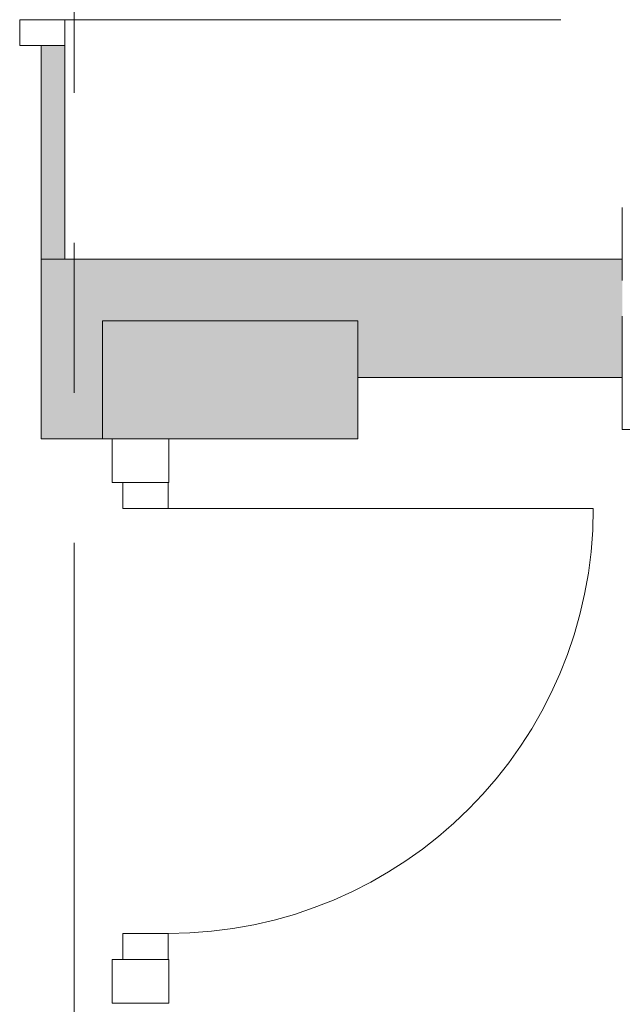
# Model space of a CAD drawing. Header units: centimetres. Extents: x -2574 to 3083, y -1 to 3760.
# Tile 46 of 58: x 1163 to 1290, y 3058 to 3267. Entities that reach past the tile are written whole.
import ezdxf

# ---------------------------------------------------------------- set-up
doc = ezdxf.new("R2010")
doc.units = ezdxf.units.CM
doc.linetypes.add('Oś', pattern=[222.25, 127, -31.75, 31.75, -31.75])
for name, color, linetype, lineweight in [('A-DETL-GENF', 92, 'Continuous', 9), ('A-DETL-MEDM', 33, 'Continuous', 13), ('A-DOOR', 31, 'Continuous', 13), ('A-GLAZ', 151, 'Continuous', 13), ('A-WALL', 113, 'Continuous', 13), ('S-GRID', 1, 'Continuous', 13)]:
    doc.layers.add(name, color=color, linetype=linetype, lineweight=lineweight)
doc.layers.add('A-WALL-PATT', color=111, linetype='Continuous', lineweight=13, plot=False)
doc.layers.add('S-COLS', color=52, linetype='Continuous', lineweight=13, plot=False)

msp = doc.modelspace()

# ---------------------------------------------------------------- hatches: boundary and pattern name
at = {"layer": 'S-COLS', "lineweight": 9}
msp.add_hatch(color=251, dxfattribs=at).paths.add_polyline_path([(1234.38, 3177.83), (1234.38, 3202.83), (1180.38, 3202.83), (1180.38, 3177.83)], flags=0)

# ---------------------------------------------------------------- linework, layer by layer
at = {"layer": 'A-DETL-GENF', "color": 251, "lineweight": 9}
for p, q in [((1172.38, 3266.58), (1162.83, 3266.58)), ((1162.83, 3266.58), (1162.83, 3261.08)), ((1172.38, 3261.08), (1172.38, 3266.58)), ((1162.83, 3261.08), (1172.38, 3261.08)), ((1184.68, 3168.58), (1194.23, 3168.58)), ((1184.68, 3163.08), (1184.68, 3168.58)), ((1194.23, 3168.58), (1194.23, 3163.08)), ((1194.23, 3163.08), (1184.68, 3163.08)), ((1184.68, 3073.08), (1194.23, 3073.08)), ((1184.68, 3067.58), (1184.68, 3073.08)), ((1194.23, 3073.08), (1194.23, 3067.58)), ((1194.23, 3067.58), (1184.68, 3067.58))]:
    msp.add_line(p, q, dxfattribs=at)
at = {"layer": 'A-DETL-MEDM', "color": 251, "lineweight": 9}
for p, q in [((1162.83, 3266.58), (1172.38, 3266.58)), ((1162.83, 3261.08), (1162.83, 3266.58)), ((1172.38, 3266.58), (1172.38, 3261.08)), ((1172.38, 3261.08), (1162.83, 3261.08)), ((1194.23, 3168.58), (1184.68, 3168.58)), ((1184.68, 3168.58), (1184.68, 3163.08)), ((1194.23, 3163.08), (1194.23, 3168.58)), ((1184.68, 3163.08), (1194.23, 3163.08)), ((1184.68, 3073.08), (1194.23, 3073.08)), ((1184.68, 3067.58), (1184.68, 3073.08)), ((1194.23, 3073.08), (1194.23, 3067.58)), ((1194.23, 3067.58), (1184.68, 3067.58))]:
    msp.add_line(p, q, dxfattribs=at)
at = {"layer": 'A-DOOR', "color": 251, "lineweight": 9}
for p, q in [((1172.38, 3266.58), (1277.38, 3266.58)), ((1194.23, 3163.08), (1284.23, 3163.08))]:
    msp.add_line(p, q, dxfattribs=at)
msp.add_arc((1194.23, 3163.08), 90, 270, 0, dxfattribs=at)
at = {"layer": 'A-GLAZ', "color": 251, "lineweight": 9}
for p, q in [((1290.38, 3224.83), (1290.38, 3226.83)), ((1290.38, 3215.83), (1290.38, 3224.83)), ((1290.38, 3179.83), (1290.38, 3190.83)), ((1481.38, 3179.83), (1290.38, 3179.83))]:
    msp.add_line(p, q, dxfattribs=at)
at = {"layer": 'A-WALL', "color": 251, "lineweight": 9}
for p, q in [((1167.38, 3261.08), (1167.38, 3177.83)), ((1172.38, 3215.83), (1172.38, 3261.08)), ((1167.38, 3215.83), (1290.38, 3215.83)), ((1290.38, 3211.33), (1290.38, 3215.83)), ((1290.38, 3190.83), (1290.38, 3203.83)), ((1234.38, 3190.83), (1290.38, 3190.83)), ((1167.38, 3177.83), (1180.38, 3177.83)), ((1182.38, 3177.83), (1182.38, 3168.58)), ((1194.38, 3168.58), (1194.38, 3177.83)), ((1182.38, 3168.58), (1184.68, 3168.58)), ((1194.23, 3168.58), (1194.38, 3168.58)), ((1184.68, 3067.58), (1182.38, 3067.58)), ((1182.38, 3067.58), (1182.38, 3058.33)), ((1194.38, 3067.58), (1194.23, 3067.58)), ((1194.38, 3058.33), (1194.38, 3067.58)), ((1182.38, 3058.33), (1194.38, 3058.33))]:
    msp.add_line(p, q, dxfattribs=at)
at = {"layer": 'A-WALL-PATT', "color": 251, "linetype": 'Continuous', "lineweight": 9, "extrusion": (0, 0, -1)}
for points in [[(-1167.38, 3215.83), (-1172.38, 3261.08), (-1167.38, 3261.08)], [(-1172.38, 3261.08), (-1167.38, 3215.83), (-1172.38, 3215.83)], [(-1167.38, 3202.83), (-1180.38, 3177.83), (-1180.38, 3215.83)], [(-1180.38, 3215.83), (-1167.38, 3215.83), (-1167.38, 3202.83)], [(-1180.38, 3202.83), (-1290.38, 3215.83), (-1180.38, 3215.83)], [(-1290.38, 3215.83), (-1180.38, 3202.83), (-1234.38, 3202.83)], [(-1290.38, 3215.83), (-1234.38, 3202.83), (-1261.63, 3190.83)], [(-1290.38, 3215.83), (-1261.63, 3190.83), (-1290.38, 3190.83)], [(-1180.38, 3177.83), (-1167.38, 3202.83), (-1167.38, 3177.83)], [(-1261.63, 3190.83), (-1234.38, 3202.83), (-1234.38, 3190.83)]]:
    msp.add_solid(points, dxfattribs=at)
at = {"layer": 'S-COLS', "color": 251, "lineweight": 9}
for p, q in [((1180.38, 3202.83), (1180.38, 3177.83)), ((1234.38, 3202.83), (1180.38, 3202.83)), ((1234.38, 3177.83), (1234.38, 3202.83)), ((1180.38, 3177.83), (1234.38, 3177.83))]:
    msp.add_line(p, q, dxfattribs=at)
at = {"layer": 'S-GRID', "color": 251, "linetype": 'Oś', "lineweight": 9}
msp.add_line((1174.38, 3600.33), (1174.38, 2843.33), dxfattribs=at)

doc.saveas('drawing.dxf')
